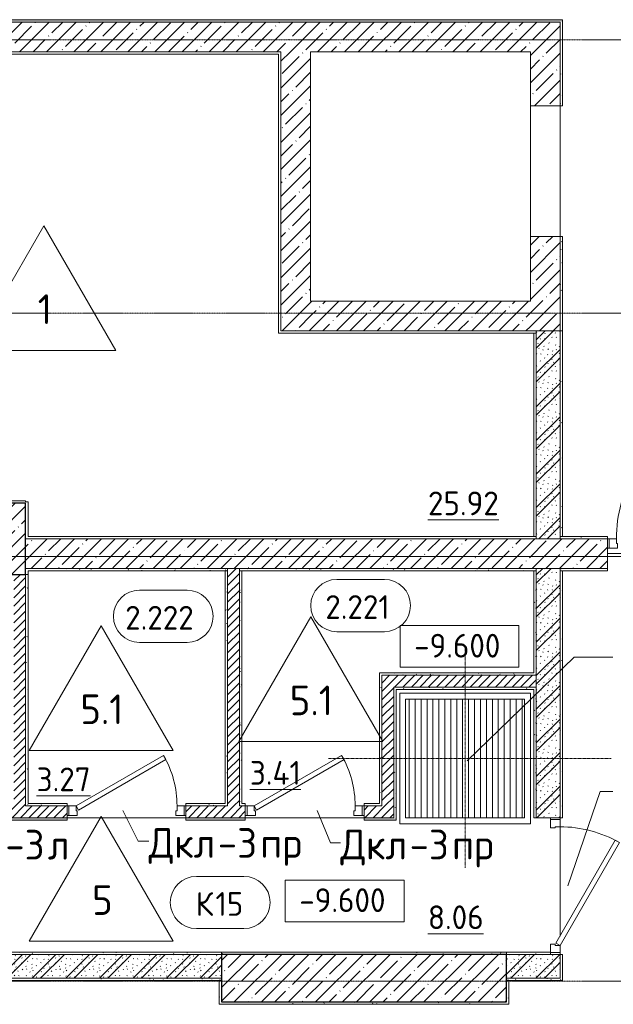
# Model space of a CAD drawing. Header units: millimetres. Extents: x 86102 to 162330, y -10965 to 131946.
# Tile 27 of 53: x 113920 to 118919, y 76930 to 85220. Entities that reach past the tile are written whole.
import ezdxf

# ---------------------------------------------------------------- set-up
doc = ezdxf.new("R2010")
doc.units = ezdxf.units.MM
doc.linetypes.add('4_ Штрихпунктир_ 10 х 2 мм', pattern=[14, 10, -2, 0, -2])
doc.linetypes.add('4_ Штрихпунктир_ 5 х 2 мм', pattern=[9, 5, -2, 0, -2])
for name, color, linetype, lineweight in [('A-AREA-IDEN', 7, 'Continuous', 5), ('A-DETL', 7, 'Continuous', 25), ('A-DOOR', 7, 'Continuous', 13), ('A-DOOR-FRAM', 7, 'Continuous', 13), ('A-DOOR-IDEN', 7, 'Continuous', 5), ('A-DOOR-OPNG', 7, 'Continuous', 13), ('A-FLOR', 7, 'Continuous', 13), ('A-FLOR-IDEN', 7, 'Continuous', 5), ('A-WALL', 7, 'Continuous', 13), ('A-WALL-PATT', 7, 'Continuous', 13), ('G-ANNO-DIMS', 7, 'Continuous', 5), ('I-WALL', 7, 'Continuous', 13), ('M-EQPM', 7, 'Continuous', 13), ('M-EQPM-IDEN', 7, 'Continuous', 5), ('S-COLS', 7, 'Continuous', 25), ('S-GRID', 7, 'Continuous', 5)]:
    doc.layers.add(name, color=color, linetype=linetype, lineweight=lineweight)
doc.styles.add('GOST Common_2', font='GOST_Common.ttf', dxfattribs={"height": 200})
doc.styles.add('GOST Common_3', font='GOST_Common.ttf', dxfattribs={"height": 250})
pattern_1 = [(0, (0, 0), (203.2, 50.8), [3.353, -149.047, 3.353, -149.047, -812.8]), (0, (0, 0), (203.2, 50.8), [-304.8, 3.353, -301.447, 3.353, -149.047, -355.6]), (0, (0, 0), (203.2, 50.8), [-762, 3.353, -98.247, 3.353, -250.647]), (120, (76.2, 25.4), (-145.59409, 150.576362), [3.353, -149.047, 3.353, -149.047, -812.8]), (120, (76.2, 25.4), (-145.59409, 150.576362), [-304.8, 3.353, -301.447, 3.353, -149.047, -355.6]), (120, (76.2, 25.4), (-145.59409, 150.576362), [-762, 3.353, -98.247, 3.353, -250.647]), (240, (101.6, 127), (-57.60591, -201.376362), [3.353, -149.047, 3.353, -149.047, -812.8]), (240, (101.6, 127), (-57.60591, -201.376362), [-304.8, 3.353, -301.447, 3.353, -149.047, -355.6]), (240, (101.6, 127), (-57.60591, -201.376362), [-762, 3.353, -98.247, 3.353, -250.647])]
pattern_2 = [(45, (0, 0), (-35.355339, 35.355339), [])]
pattern_3 = [(135, (150.28, 188.64), (-282.8427, 3e-14), [5, -395]), (135, (174.9, 237.36), (-282.8427, 3e-14), [5, -395]), (135, (211.96, 236.53), (-282.8427, 3e-14), [5, -395]), (135, (114.96, 223.96), (-282.8427, 3e-14), [5, -395]), (135, (77.54, 223.96), (-282.8427, 3e-14), [5, -395]), (135, (57.44, 184.52), (-282.8427, 3e-14), [5, -395]), (135, (66.21, 142.9), (-282.8427, 3e-14), [5, -395]), (135, (107.33, 161), (-282.8427, 3e-14), [5, -395]), (135, (99.08, 130.94), (-282.8427, 3e-14), [5, -395]), (135, (22.6, 136.46), (-282.8427, 3e-14), [5, -395]), (135, (21.16, 168.08), (-282.8427, 3e-14), [5, -395]), (135, (46.13, 96.12), (-282.8427, 3e-14), [5, -395]), (135, (3.54, 74.6), (-282.8427, 3e-14), [5, -395]), (135, (40.3, 47.56), (-282.8427, 3e-14), [5, -395]), (135, (39.77, 18.47), (-282.8427, 3e-14), [5, -395]), (135, (76.94, 37.28), (-282.8427, 3e-14), [5, -395]), (135, (114.18, 62.4), (-282.8427, 3e-14), [5, -395]), (135, (139.87, 90.2), (-282.8427, 3e-14), [5, -395]), (135, (141.44, 15.82), (-282.8427, 3e-14), [5, -395]), (135, (188.69, 26.73), (-282.8427, 3e-14), [5, -395]), (135, (176.14, 51.36), (-282.8427, 3e-14), [5, -395]), (135, (177.03, 0), (-282.8427, 3e-14), [5, -395]), (135, (276.61, 8.22), (-282.8427, 3e-14), [5, -395]), (135, (271.19, 31.72), (-282.8427, 3e-14), [5, -395]), (135, (268.29, 119.65), (-282.8427, 3e-14), [5, -395]), (135, (237.92, 101.95), (-282.8427, 3e-14), [5, -395]), (135, (237.92, 158.27), (-282.8427, 3e-14), [5, -395]), (135, (260.4, 204.35), (-282.8427, 3e-14), [5, -395]), (135, (275.54, 235.4), (-282.8427, 3e-14), [5, -395]), (135, (117.62, 268.96), (-282.8427, 3e-14), [5, -395]), (135, (203.62, 273.83), (-282.8427, 3e-14), [5, -395]), (135, (47.24, 279.3), (-282.8427, 3e-14), [5, -395]), (135, (23.2, 266.16), (-282.8427, 3e-14), [5, -395]), (135, (42.78, 232.52), (-282.8427, 3e-14), [5, -395]), (135, (177.76, 90.57), (-282.8427, 3e-14), [5, -395]), (135, (181.12, 121.8), (-282.8427, 3e-14), [5, -395]), (135, (206.73, 172.06), (-282.8427, 3e-14), [5, -395]), (135, (143.14, 136.62), (-282.8427, 3e-14), [5, -395]), (135, (211.51, 131.86), (-282.8427, 3e-14), [5, -395]), (135, (81.47, 95.1), (-282.8427, 3e-14), [5, -395]), (135, (235.13, 60.46), (-282.8427, 3e-14), [5, -395]), (135, (242.24, 4.89), (-282.8427, 3e-14), [5, -395]), (45, (0, 106.07), (-282.8427, 0), []), (45, (106.07, 0), (-282.8427, 0), []), (45, (176.78, 0), (-282.8427, 0), []), (45, (0, 176.78), (-282.8427, 0), [])]
pattern_4 = [(45, (0, 0), (-114.04925, 114.04925), []), (45, (114.05, 0), (-114.04925, 114.04925), [201.612, -40.322, 3.353, -36.97])]

# ---------------------------------------------------------------- blocks, each defined once
blk = doc.blocks.new('Наметкина 10_РД_АР_П_Отделка_R21_rvt-1--02_Подвал_МП_часть В')
at = {"layer": 'A-WALL-PATT', "lineweight": 5}
h = blk.add_hatch(dxfattribs=at)
h.set_pattern_fill('FP_5', color=256, style=0, pattern_type=2)
h.set_pattern_definition(pattern_1)
h.paths.add_polyline_path([(118470, 85200), (118490, 85200), (118490, 85220), (110615, 85220), (110615, 85200), (117183.8, 85200)])
h = blk.add_hatch(dxfattribs=at)
h.set_pattern_fill('FP_5', color=256, style=0, pattern_type=2)
h.set_pattern_definition(pattern_1)
h.paths.add_polyline_path([(118490, 82600), (118490, 83395), (118470, 83395), (118470, 82600)])
h.paths.add_polyline_path([(118490, 84495), (118490, 85200), (118470, 85200), (118470, 84495)])
h = blk.add_hatch(dxfattribs=at)
h.set_pattern_fill('FP_5', color=256, style=0, pattern_type=2)
h.set_pattern_definition(pattern_1)
h.paths.add_polyline_path([(118490, 80870), (118490, 82600), (118470, 82600), (118470, 80870)])
h = blk.add_hatch(dxfattribs=at)
h.set_pattern_fill('FP_5', color=256, style=0, pattern_type=2)
h.set_pattern_definition(pattern_1)
h.paths.add_polyline_path([(118870, 80850), (118870, 80870), (118470, 80870), (118470, 80850)])
h.paths.add_polyline_path([(120625, 80850), (120625, 80870), (120170, 80870), (120170, 80850)])
h = blk.add_hatch(dxfattribs=at)
h.set_pattern_fill('FP_5', color=256, style=0, pattern_type=2)
h.set_pattern_definition(pattern_1)
h.paths.add_polyline_path([(115670, 80580), (115670, 80600), (113970, 80600), (113970, 80580), (115124.4, 80580)])
h = blk.add_hatch(dxfattribs=at)
h.set_pattern_fill('FP_5', color=256, style=0, pattern_type=2)
h.set_pattern_definition(pattern_1)
h.paths.add_polyline_path([(115670, 78600), (115670, 80580), (115650, 80580), (115650, 78600)])
h = blk.add_hatch(dxfattribs=at)
h.set_pattern_fill('FP_5', color=256, style=0, pattern_type=2)
h.set_pattern_definition(pattern_1)
h.paths.add_polyline_path([(115770, 80580), (118270, 80580), (118270, 80600), (115770, 80600)])
h = blk.add_hatch(dxfattribs=at)
h.set_pattern_fill('FP_5', color=256, style=0, pattern_type=2)
h.set_pattern_definition(pattern_1)
h.paths.add_polyline_path([(115790, 78600), (115790, 80580), (115770, 80580), (115770, 78600)])
h = blk.add_hatch(dxfattribs=at)
h.set_pattern_fill('FP_5', color=256, style=0, pattern_type=2)
h.set_pattern_definition(pattern_1)
h.paths.add_polyline_path([(118270, 79700), (118270, 80580), (118250, 80580), (118250, 79700)])
h = blk.add_hatch(dxfattribs=at)
h.set_pattern_fill('FP_5', color=256, style=0, pattern_type=2)
h.set_pattern_definition(pattern_1)
h.paths.add_polyline_path([(120645, 80580), (120645, 80600), (120170, 80600), (120170, 80580), (120625, 80580)])
h.paths.add_polyline_path([(118870, 80580), (118870, 80600), (118470, 80600), (118470, 80580)])
h = blk.add_hatch(dxfattribs=at)
h.set_pattern_fill('FP_5', color=256, style=0, pattern_type=2)
h.set_pattern_definition(pattern_1)
h.paths.add_polyline_path([(118490, 77150), (118490, 77350), (118470, 77350), (118470, 77150)])
h.paths.add_polyline_path([(118490, 78500), (118490, 80580), (118470, 80580), (118470, 78500)])
h = blk.add_hatch(dxfattribs=at)
h.set_pattern_fill('FP_5', color=256, style=0, pattern_type=2)
h.set_pattern_definition(pattern_1)
h.paths.add_polyline_path([(113990, 78600), (113990, 80550), (113970, 80550), (113970, 78600)])
h = blk.add_hatch(dxfattribs=at)
h.set_pattern_fill('FP_5', color=256, style=0, pattern_type=2)
h.set_pattern_definition(pattern_1)
h.paths.add_polyline_path([(116950, 78620), (116970, 78620), (116970, 79720), (116950, 79720), (116950, 78714.3)])
h = blk.add_hatch(dxfattribs=at)
h.set_pattern_fill('FP_5', color=256, style=0, pattern_type=2)
h.set_pattern_definition(pattern_1)
h.paths.add_polyline_path([(116970, 79700), (118250, 79700), (118250, 79720), (116970, 79720)])
h = blk.add_hatch(dxfattribs=at)
h.set_pattern_fill('FP_5', color=256, style=0, pattern_type=2)
h.set_pattern_definition(pattern_1)
h.paths.add_polyline_path([(118250, 79580), (118250, 79600), (117070, 79600), (117070, 79580), (117183.8, 79580)])
h = blk.add_hatch(dxfattribs=at)
h.set_pattern_fill('FP_5', color=256, style=0, pattern_type=2)
h.set_pattern_definition(pattern_1)
h.paths.add_polyline_path([(118250, 78500), (118270, 78500), (118270, 79600), (118250, 79600), (118250, 78714.3)])
h = blk.add_hatch(dxfattribs=at)
h.set_pattern_fill('FP_5', color=256, style=0, pattern_type=2)
h.set_pattern_definition(pattern_1)
h.paths.add_polyline_path([(117090, 78500), (117090, 79580), (117070, 79580), (117070, 78500)])
h = blk.add_hatch(dxfattribs=at)
h.set_pattern_fill('FP_5', color=256, style=0, pattern_type=2)
h.set_pattern_definition(pattern_1)
h.paths.add_polyline_path([(115650, 78600), (115650, 78620), (115320, 78620), (115320, 78600)])
h.paths.add_polyline_path([(113990, 78600), (114320, 78600), (114320, 78620), (113990, 78620)])
h = blk.add_hatch(dxfattribs=at)
h.set_pattern_fill('FP_5', color=256, style=0, pattern_type=2)
h.set_pattern_definition(pattern_1)
h.paths.add_polyline_path([(115790, 78600), (115820, 78600), (115820, 78620), (115790, 78620)])
h.paths.add_polyline_path([(116820, 78600), (116970, 78600), (116970, 78620), (116820, 78620)])
h = blk.add_hatch(dxfattribs=at)
h.set_pattern_fill('FP_5', color=256, style=0, pattern_type=2)
h.set_pattern_definition(pattern_1)
h.paths.add_polyline_path([(117090, 78480), (117090, 78500), (116820, 78500), (116820, 78480)])
h.paths.add_polyline_path([(114320, 78480), (114320, 78500), (113820, 78500), (113820, 78480)])
h.paths.add_polyline_path([(115820, 78480), (115820, 78500), (115320, 78500), (115320, 78480)])
h.paths.add_polyline_path([(112165, 78480), (112820, 78480), (112820, 78500), (112165, 78500)])
h = blk.add_hatch(dxfattribs=at)
h.set_pattern_fill('FP_5', color=256, style=0, pattern_type=2)
h.set_pattern_definition(pattern_1)
h.paths.add_polyline_path([(115620, 77350), (115620, 77370), (113270, 77370), (113270, 77350), (115124.4, 77350)])
h = blk.add_hatch(dxfattribs=at)
h.set_pattern_fill('FP_5', color=256, style=0, pattern_type=2)
h.set_pattern_definition(pattern_1)
h.paths.add_polyline_path([(115620, 77350), (118020.1, 77350), (118020.1, 77370), (115620, 77370)])
h = blk.add_hatch(dxfattribs=at)
h.set_pattern_fill('FP_5', color=256, style=0, pattern_type=2)
h.set_pattern_definition(pattern_1)
h.paths.add_polyline_path([(118020.1, 77350), (118390, 77350), (118390, 77370), (118020.1, 77370), (118020.1, 77365)])
h = blk.add_hatch(dxfattribs=at)
h.set_pattern_fill('FP_5', color=256, style=0, pattern_type=2)
h.set_pattern_definition(pattern_1)
h.paths.add_polyline_path([(115600, 77130), (115620, 77130), (115620, 77150), (113270, 77150), (113270, 77130), (115124.4, 77130)])
h = blk.add_hatch(dxfattribs=at)
h.set_pattern_fill('FP_5', color=256, style=0, pattern_type=2)
h.set_pattern_definition(pattern_1)
h.paths.add_polyline_path([(115620, 76930), (115620, 77130), (115600, 77130), (115600, 76930)])
h = blk.add_hatch(dxfattribs=at)
h.set_pattern_fill('FP_5', color=256, style=0, pattern_type=2)
h.set_pattern_definition(pattern_1)
h.paths.add_polyline_path([(118490, 77130), (118490, 77150), (118020, 77150), (118020, 77130), (118040, 77130)])
h = blk.add_hatch(dxfattribs=at)
h.set_pattern_fill('FP_5', color=256, style=0, pattern_type=2)
h.set_pattern_definition(pattern_1)
h.paths.add_polyline_path([(118040, 76950), (118040, 77130), (118020, 77130), (118020, 76950)])
h = blk.add_hatch(dxfattribs=at)
h.set_pattern_fill('FP_5', color=256, style=0, pattern_type=2)
h.set_pattern_definition(pattern_1)
h.paths.add_polyline_path([(118040, 76930), (118040, 76950), (115620, 76950), (115620, 76930), (117183.8, 76930)])
at = {"layer": 'A-WALL'}
for p, q in [((118490, 85220), (110615, 85220)), ((110615, 85200), (118470, 85200)), ((118470, 85200), (118470, 84495)), ((118490, 85200), (118490, 85220)), ((118490, 84495), (118490, 85200)), ((116120, 84950), (110595, 84950)), ((110595, 84930), (116100, 84930)), ((116100, 84930), (116100, 82579.8)), ((116120, 84930), (116120, 84950)), ((116120, 82599.8), (116120, 84930)), ((118470, 84495), (118490, 84495)), ((118470, 83395), (118470, 82600)), ((118490, 83395), (118470, 83395)), ((118490, 82600), (118490, 83395)), ((116100, 82579.8), (116120, 82579.8)), ((118270, 82599.8), (116120, 82599.8)), ((116120, 82579.8), (118270, 82579.8)), ((118270, 82579.8), (118250, 82579.8)), ((118250, 82579.8), (118250, 80870)), ((118270, 82579.8), (118270, 82599.8)), ((118270, 80870), (118270, 82579.8)), ((118470, 82600), (118490, 82600)), ((118470, 82600), (118470, 80870)), ((118490, 82600), (118470, 82600)), ((118490, 80870), (118490, 82600)), ((113970, 81170), (113581.1, 81170)), ((113970, 81160), (113970, 81170)), ((113990, 81160), (113970, 81160)), ((113990, 80870), (113990, 81160)), ((113581.1, 81150), (113970, 81150)), ((113970, 81150), (113970, 80870)), ((113970, 80870), (113970, 80850)), ((113970, 80850), (118270, 80850)), ((118270, 80870), (113990, 80870)), ((118250, 80870), (118270, 80870)), ((118270, 80850), (118270, 80870)), ((118870, 80870), (118470, 80870)), ((118470, 80870), (118470, 80850)), ((118470, 80870), (118490, 80870)), ((118470, 80850), (118870, 80850)), ((118870, 80850), (118870, 80870)), ((115670, 80600), (113970, 80600)), ((113970, 80600), (113970, 80580)), ((113970, 80580), (113970, 80550)), ((113990, 80580), (115670, 80580)), ((113990, 80550), (113990, 80580)), ((115670, 80580), (115650, 80580)), ((115650, 80580), (115650, 78620)), ((115670, 80580), (115670, 80600)), ((115670, 78600), (115670, 80580)), ((118270, 80600), (115770, 80600)), ((115770, 80600), (115770, 80580)), ((115770, 80580), (118270, 80580)), ((115770, 80580), (115770, 78600)), ((115790, 80580), (115770, 80580)), ((115790, 78620), (115790, 80580)), ((118270, 80580), (118250, 80580)), ((118250, 80580), (118250, 79720)), ((118270, 80580), (118270, 80600)), ((118270, 79700), (118270, 80580)), ((118870, 80600), (118470, 80600)), ((118470, 80600), (118470, 80580)), ((118470, 80580), (118870, 80580)), ((118470, 80580), (118470, 78500)), ((118490, 80580), (118470, 80580)), ((118490, 78500), (118490, 80580)), ((118870, 80580), (118870, 80600)), ((113970, 80550), (113970, 78600)), ((113990, 80550), (113970, 80550)), ((113970, 80550), (113990, 80550)), ((113990, 78620), (113990, 80550)), ((116970, 79720), (116950, 79720)), ((116950, 79720), (116950, 78620)), ((118250, 79720), (116970, 79720)), ((116970, 78620), (116970, 79700)), ((116970, 79700), (118250, 79700)), ((118250, 79700), (118270, 79700)), ((118250, 79600), (117070, 79600)), ((117070, 79600), (117070, 79580)), ((118270, 79600), (118250, 79600)), ((118270, 78500), (118270, 79600)), ((117070, 79580), (117070, 78500)), ((117090, 79580), (118250, 79580)), ((117090, 78500), (117090, 79580)), ((118250, 79580), (118250, 78500)), ((113970, 78600), (113990, 78600)), ((114320, 78620), (113990, 78620)), ((113990, 78600), (114320, 78600)), ((114320, 78600), (114320, 78620)), ((115650, 78620), (115320, 78620)), ((115320, 78620), (115320, 78600)), ((115320, 78600), (115650, 78600)), ((115650, 78600), (115670, 78600)), ((115770, 78600), (115790, 78600)), ((115820, 78620), (115790, 78620)), ((115790, 78600), (115820, 78600)), ((115820, 78600), (115820, 78620)), ((116950, 78620), (116820, 78620)), ((116820, 78620), (116820, 78600)), ((116820, 78600), (116970, 78600)), ((116970, 78600), (116970, 78620)), ((114320, 78500), (113820, 78500)), ((113820, 78480), (114320, 78480)), ((114320, 78480), (114320, 78500)), ((115820, 78500), (115320, 78500)), ((115320, 78500), (115320, 78480)), ((115320, 78480), (115820, 78480)), ((115820, 78480), (115820, 78500)), ((117070, 78500), (116820, 78500)), ((116820, 78500), (116820, 78480)), ((116820, 78480), (117090, 78480)), ((117090, 78480), (117090, 78500)), ((118250, 78500), (118270, 78500)), ((118470, 78500), (118490, 78500)), ((115620, 77370), (113270, 77370)), ((113270, 77350), (115620, 77350)), ((118020.1, 77370), (115620, 77370)), ((115620, 77370), (115620, 77350)), ((115620, 77350), (115620, 77370)), ((115620, 77350), (118020.1, 77350)), ((118020.1, 77350), (118020.1, 77370)), ((118390, 77370), (118020.1, 77370)), ((118020.1, 77370), (118020.1, 77350)), ((118020.1, 77350), (118390, 77350)), ((118390, 77350), (118390, 77365)), ((118470, 77350), (118470, 77150)), ((118490, 77350), (118470, 77350)), ((118490, 77150), (118490, 77350)), ((115620, 77150), (113270, 77150)), ((113270, 77130), (115600, 77130)), ((115600, 77130), (115600, 76930)), ((115620, 77130), (115620, 77150)), ((115620, 76950), (115620, 77130)), ((118470, 77150), (118020, 77150)), ((118020, 77150), (118020, 77130)), ((118020, 77130), (118020, 76950)), ((118040, 77130), (118490, 77130)), ((118040, 76950), (118040, 77130)), ((118490, 77130), (118490, 77150)), ((118020, 76950), (115620, 76950)), ((118040, 76930), (118040, 76950)), ((115600, 76930), (115620, 76930)), ((115620, 76930), (118040, 76930))]:
    blk.add_line(p, q, dxfattribs=at)
at = {"layer": 'A-WALL', "lineweight": 25}
for p, q in [((115620, 77130), (115600, 77130)), ((118040, 77130), (118020, 77130))]:
    blk.add_line(p, q, dxfattribs=at)
blk = doc.blocks.new('АР_Дверь однопольная - 1000х2100h_850__Кладовая-4711806--02_Подвал_МП_часть В')
at = {"layer": 'A-DOOR'}
for p, q in [((311.1, 475), (-425, 50)), ((-405, 15.4), (331.1, 440.4)), ((331.1, 440.4), (311.1, 475)), ((-425, 50), (-405, 15.4))]:
    blk.add_line(p, q, dxfattribs=at)
at = {"layer": 'A-DOOR', "lineweight": 5}
blk.add_arc((-425, 50), 850, 360, 30, dxfattribs=at)
at = {"layer": 'A-DOOR-FRAM'}
for p, q in [((-485, 50), (-500, 50)), ((-425, 50), (-485, 50)), ((-485, 50), (-485, -30)), ((-425, 10), (-425, 50)), ((-415, 10), (-425, 10)), ((-415, -30), (-415, 10)), ((425, 10), (415, 10)), ((415, 10), (415, -30)), ((485, 50), (425, 50)), ((425, 50), (425, 10)), ((485, -30), (485, 50)), ((485, 50), (500, 50)), ((-485, -30), (-500, -30)), ((-485, -30), (-415, -30)), ((415, -30), (485, -30)), ((485, -30), (500, -30))]:
    blk.add_line(p, q, dxfattribs=at)
blk = doc.blocks.new('АР_Дверь однопольная - 1150х2100h_кл_ коридор-4725006--02_Подвал_МП_часть В')
at = {"layer": 'A-DOOR'}
for p, q in [((-366, 600), (-386, 565.4)), ((500, 100), (-366, 600)), ((-386, 565.4), (480, 65.4)), ((480, 65.4), (500, 100))]:
    blk.add_line(p, q, dxfattribs=at)
at = {"layer": 'A-DOOR', "lineweight": 5}
blk.add_arc((500, 100), 1000, 150, 180, dxfattribs=at)
at = {"layer": 'A-DOOR-FRAM'}
for p, q in [((-560, 100), (-575, 100)), ((-500, 100), (-560, 100)), ((-560, 100), (-560, 20)), ((-500, 60), (-500, 100)), ((560, 100), (500, 100)), ((500, 100), (500, 60)), ((560, 20), (560, 100)), ((560, 100), (575, 100)), ((-560, 20), (-575, 20)), ((-560, 20), (-490, 20)), ((-490, 60), (-500, 60)), ((-490, 20), (-490, 60)), ((500, 60), (490, 60)), ((490, 60), (490, 20)), ((490, 20), (560, 20)), ((560, 20), (575, 20))]:
    blk.add_line(p, q, dxfattribs=at)
blk = doc.blocks.new('КР-Проем - Настраиваемый-4846183--02_Подвал_МП_часть В')
at = {"layer": 'A-DOOR-OPNG'}
for p, q in [((-550, 125), (550, 125)), ((-550, -125), (550, -125))]:
    blk.add_line(p, q, dxfattribs=at)
blk = doc.blocks.new('АР_Приямок - ПР-1_1100х1100 х50-2425824--02_Подвал_МП_часть В')
at = {"layer": 'M-EQPM', "lineweight": 5}
h = blk.add_hatch(dxfattribs=at)
h.set_pattern_fill('FP_4', color=256, style=0, pattern_type=2)
h.set_pattern_definition([(90, (0, 0), (-50, 3e-15), [])])
h.paths.add_polyline_path([(155.3, -500), (1050, -500), (1050, 500), (50, 500), (50, -500)])
at = {"layer": 'M-EQPM'}
for p, q in [((0, -550), (0, 550)), ((0, 550), (1100, 550)), ((1100, 550), (1100, -550)), ((1100, -550), (0, -550))]:
    blk.add_line(p, q, dxfattribs=at)
blk = doc.blocks.new('АР_Дверь однопольная - 1300х2100h_лест__лифт_ холл-4724761--02_Подвал_МП_часть В')
at = {"layer": 'A-DOOR'}
for p, q in [((-420.9, 700), (-440.9, 665.4)), ((-440.9, 665.4), (555, 90.4)), ((575, 125), (-420.9, 700)), ((555, 90.4), (575, 125))]:
    blk.add_line(p, q, dxfattribs=at)
at = {"layer": 'A-DOOR', "lineweight": 5}
blk.add_arc((575, 125), 1150, 150, 180, dxfattribs=at)
at = {"layer": 'A-DOOR-FRAM'}
for p, q in [((-635, 125), (-650, 125)), ((-575, 125), (-635, 125)), ((-635, 125), (-635, 45)), ((-575, 85), (-575, 125)), ((-565, 85), (-575, 85)), ((-565, 45), (-565, 85)), ((575, 85), (565, 85)), ((565, 85), (565, 45)), ((635, 125), (575, 125)), ((575, 125), (575, 85)), ((635, 45), (635, 125)), ((635, 125), (650, 125)), ((-635, 45), (-650, 45)), ((-635, 45), (-565, 45)), ((565, 45), (635, 45)), ((635, 45), (650, 45))]:
    blk.add_line(p, q, dxfattribs=at)
blk = doc.blocks.new('Марка помещения _Номер_ - 2 мм-68851--02_Подвал_МП_часть В')
at = {"layer": 'A-AREA-IDEN'}
for p, q in [((-2.027, 2.21), (1.973, 2.21)), ((-2.027, -2.19), (1.973, -2.19))]:
    blk.add_line(p, q, dxfattribs=at)
for centre, start, end in [((-2.027, 0.01), 90, 270), ((1.973, 0.01), 270, 90)]:
    blk.add_arc(centre, 2.2, start, end, dxfattribs=at)
blk = doc.blocks.new('Марка полов - Марка полов-4106608--02_Подвал_МП_часть В')
at = {"layer": 'A-FLOR-IDEN'}
for p, q in [((0, 7), (-6.062, -3.5)), ((6.062, -3.5), (0, 7)), ((-6.062, -3.5), (6.062, -3.5))]:
    blk.add_line(p, q, dxfattribs=at)
blk = doc.blocks.new('Высотные отметки - Frame_2-749557--02_Подвал_МП_часть В')
at = {"layer": 'G-ANNO-DIMS'}
for p, q in [((-5, 3.5), (-5, 0)), ((5, 3.5), (-5, 3.5)), ((5, 0), (5, 3.5)), ((-5, 0), (5, 0))]:
    blk.add_line(p, q, dxfattribs=at)

msp = doc.modelspace()

# ---------------------------------------------------------------- hatches: boundary and pattern name
at = {"layer": 'A-WALL-PATT', "lineweight": 5}
h = msp.add_hatch(dxfattribs=at)
h.set_pattern_fill('FP_3', color=256, style=0, pattern_type=2)
h.set_pattern_definition(pattern_4)
h.paths.add_polyline_path([(116120, 84950), (118220, 84950), (118220, 85200), (110595, 85200), (110595, 84950), (113064.997098, 84950)])
h = msp.add_hatch(dxfattribs=at)
h.set_pattern_fill('FP_3', color=256, style=0, pattern_type=2)
h.set_pattern_definition(pattern_4)
h.paths.add_polyline_path([(118220, 82600), (118470, 82600), (118470, 83395), (118220, 83395), (118220, 82850)])
h.paths.add_polyline_path([(118470, 84495), (118470, 85200), (118220, 85200), (118220, 84495)])
h = msp.add_hatch(dxfattribs=at)
h.set_pattern_fill('FP_3', color=256, style=0, pattern_type=2)
h.set_pattern_definition(pattern_4)
h.paths.add_polyline_path([(116370, 82600), (116370, 84950), (116120, 84950), (116120, 82600)])
h = msp.add_hatch(dxfattribs=at)
h.set_pattern_fill('FP_3', color=256, style=0, pattern_type=2)
h.set_pattern_definition(pattern_4)
h.paths.add_polyline_path([(116370, 82600), (118220, 82600), (118220, 82850), (116370, 82850)])
h = msp.add_hatch(dxfattribs=at)
h.set_pattern_fill('FP_1', color=256, style=0, pattern_type=2)
h.set_pattern_definition(pattern_3)
h.paths.add_polyline_path([(118470, 80850), (118470, 82600), (118270, 82600), (118270, 80850)])
h = msp.add_hatch(dxfattribs=at)
h.set_pattern_fill('FP_3', color=256, style=0, pattern_type=2)
h.set_pattern_definition(pattern_4)
h.paths.add_polyline_path([(120170, 80600), (120645, 80600), (120645, 80850), (120170, 80850)])
h.paths.add_polyline_path([(115124.416303, 80600), (118870, 80600), (118870, 80850), (113970, 80850), (113970, 80600)])
h = msp.add_hatch(dxfattribs=at)
h.set_pattern_fill('FP_2', color=256, style=0, pattern_type=2)
h.set_pattern_definition(pattern_2)
h.paths.add_polyline_path([(115770, 78600), (115770, 80600), (115670, 80600), (115670, 78600)])
h = msp.add_hatch(dxfattribs=at)
h.set_pattern_fill('FP_1', color=256, style=0, pattern_type=2)
h.set_pattern_definition(pattern_3)
h.paths.add_polyline_path([(118470, 77150), (118470, 77350), (118270, 77350), (118270, 77150)])
h.paths.add_polyline_path([(118470, 78500), (118470, 80600), (118270, 80600), (118270, 78500)])
h = msp.add_hatch(dxfattribs=at)
h.set_pattern_fill('FP_2', color=256, style=0, pattern_type=2)
h.set_pattern_definition(pattern_2)
h.paths.add_polyline_path([(113970, 78600), (113970, 80550), (113870, 80550), (113870, 78600)])
h = msp.add_hatch(dxfattribs=at)
h.set_pattern_fill('FP_2', color=256, style=0, pattern_type=2)
h.set_pattern_definition(pattern_2)
h.paths.add_polyline_path([(116970, 78600), (117070, 78600), (117070, 79700), (116970, 79700), (116970, 78714.333902)])
h = msp.add_hatch(dxfattribs=at)
h.set_pattern_fill('FP_2', color=256, style=0, pattern_type=2)
h.set_pattern_definition(pattern_2)
h.paths.add_polyline_path([(117070, 79600), (118270, 79600), (118270, 79700), (117070, 79700)])
h = msp.add_hatch(dxfattribs=at)
h.set_pattern_fill('FP_2', color=256, style=0, pattern_type=2)
h.set_pattern_definition(pattern_2)
h.paths.add_polyline_path([(115320, 78500), (115820, 78500), (115820, 78600), (115320, 78600)])
h.paths.add_polyline_path([(114320, 78500), (114320, 78600), (113820, 78600), (113820, 78500)])
h.paths.add_polyline_path([(116820, 78500), (117070, 78500), (117070, 78600), (116820, 78600)])
h.paths.add_polyline_path([(112820, 78500), (112820, 78600), (112145, 78600), (112145, 78500)])
h = msp.add_hatch(dxfattribs=at)
h.set_pattern_fill('FP_1', color=256, style=0, pattern_type=2)
h.set_pattern_definition(pattern_3)
h.paths.add_polyline_path([(115620, 77150), (115620, 77350), (113270, 77350), (113270, 77150), (115124.416303, 77150)])
h = msp.add_hatch(dxfattribs=at)
h.set_pattern_fill('FP_1', color=256, style=0, pattern_type=2)
h.set_pattern_definition(pattern_3)
h.paths.add_polyline_path([(118270, 77150), (118270, 77350), (118020.05428, 77350), (118020.05428, 77150)])
at = {"layer": 'S-COLS', "lineweight": 5}
h = msp.add_hatch(dxfattribs=at)
h.set_pattern_fill('FP_3', color=256, style=0, pattern_type=2)
h.set_pattern_definition(pattern_4)
h.paths.add_polyline_path([(113970, 80550), (113970, 81150), (113570, 81150), (113570, 80550)])
h = msp.add_hatch(dxfattribs=at)
h.set_pattern_fill('FP_3', color=256, style=0, pattern_type=2)
h.set_pattern_definition(pattern_4)
h.paths.add_polyline_path([(118020, 76950), (118020, 77350), (115620, 77350), (115620, 76950), (117183.835508, 76950)])

# ---------------------------------------------------------------- linework, layer by layer
at = {"layer": 'A-DETL', "linetype": '4_ Штрихпунктир_ 5 х 2 мм', "lineweight": 5}
for p, q in [((117670, 79920), (117670, 78080)), ((116520, 79000), (118900, 79000))]:
    msp.add_line(p, q, dxfattribs=at)
at = {"layer": 'A-DOOR-IDEN'}
for p, q in [((118536.932066, 77926.915326), (118809.192617, 78721.886439)), ((118809.192617, 78721.886439), (118913.656587, 78721.886439)), ((114788.655008, 78561.937899), (114916.721747, 78302.692371)), ((116425.104351, 78561.937899), (116538.435999, 78289.316346)), ((114916.721747, 78302.692371), (115006.378378, 78302.692371)), ((116538.435999, 78289.316346), (116621.391556, 78289.316346))]:
    msp.add_line(p, q, dxfattribs=at)
at = {"layer": 'A-FLOR'}
for p, q in [((118470, 84495), (118470, 83395)), ((118870, 80725), (120170, 80725)), ((117170, 78500), (117170, 79500)), ((117170, 79500), (118170, 79500)), ((118170, 79500), (118170, 78500)), ((115320, 78500), (114320, 78500)), ((116820, 78500), (115820, 78500)), ((118170, 78500), (117170, 78500)), ((118470, 78485), (118470, 78500)), ((118470, 78500), (118470, 78485)), ((118470, 77505), (118470, 78425)), ((118470, 78425), (118470, 77505)), ((118470, 77350), (118470, 77365)), ((118470, 77365), (118470, 77350))]:
    msp.add_line(p, q, dxfattribs=at)
at = {"layer": 'A-WALL'}
for p, q in [((118470, 85200), (110595, 85200)), ((118470, 84495), (118470, 85200)), ((110595, 84950), (116120, 84950)), ((116120, 84950), (116120, 82600)), ((116370, 82850), (116370, 84950)), ((116370, 84950), (118220, 84950)), ((118220, 84950), (118220, 84495)), ((118220, 84495), (118470, 84495)), ((118220, 83395), (118220, 82850)), ((118470, 83395), (118220, 83395)), ((118470, 82600), (118470, 83395)), ((118220, 82850), (116370, 82850)), ((116120, 82600), (118470, 82600)), ((118870, 80850), (113970, 80850)), ((113970, 80850), (113970, 80600)), ((118870, 80600), (118870, 80850)), ((113970, 80600), (118870, 80600))]:
    msp.add_line(p, q, dxfattribs=at)
at = {"layer": 'I-WALL'}
for p, q in [((118270, 82600), (118270, 80850)), ((118470, 80850), (118470, 82600)), ((115670, 80600), (115670, 78600)), ((115770, 80600), (115670, 80600)), ((115770, 78600), (115770, 80600)), ((118270, 80600), (118270, 78500)), ((118470, 78500), (118470, 80600)), ((113970, 80550), (113870, 80550)), ((113970, 78600), (113970, 80550)), ((116970, 79700), (116970, 78600)), ((118270, 79700), (116970, 79700)), ((117070, 78500), (117070, 79600)), ((117070, 79600), (118270, 79600)), ((114320, 78600), (113970, 78600)), ((114320, 78500), (114320, 78600)), ((115670, 78600), (115320, 78600)), ((115320, 78600), (115320, 78500)), ((115820, 78600), (115770, 78600)), ((115820, 78500), (115820, 78600)), ((116970, 78600), (116820, 78600)), ((116820, 78600), (116820, 78500)), ((113820, 78500), (114320, 78500)), ((115320, 78500), (115820, 78500)), ((116820, 78500), (117070, 78500)), ((118270, 78500), (118470, 78500)), ((115620, 77350), (113270, 77350)), ((115620, 77150), (115620, 77350)), ((118470, 77350), (118020.05428, 77350)), ((118020.05428, 77350), (118020.05428, 77150)), ((118470, 77150), (118470, 77350)), ((113270, 77150), (115620, 77150)), ((118020.05428, 77150), (118470, 77150))]:
    msp.add_line(p, q, dxfattribs=at)
at = {"layer": 'M-EQPM-IDEN'}
for p, q in [((117687.173674, 78978.952779), (118588.963203, 79853.781625)), ((118588.963203, 79853.781625), (118913.656587, 79853.781625))]:
    msp.add_line(p, q, dxfattribs=at)
at = {"layer": 'S-COLS'}
for p, q in [((113970, 81150), (113570, 81150)), ((113970, 80550), (113970, 81150)), ((113570, 80550), (113970, 80550)), ((118020, 77350), (115620, 77350)), ((115620, 77350), (115620, 76950)), ((118020, 76950), (118020, 77350)), ((115620, 76950), (118020, 76950))]:
    msp.add_line(p, q, dxfattribs=at)
at = {"layer": 'S-GRID', "linetype": '4_ Штрихпунктир_ 10 х 2 мм'}
for p, q in [((151984.481863, 85050), (87806.844828, 85050)), ((151984.481863, 82750), (87806.844828, 82750)), ((153438.734659, 80700), (87806.844828, 80700)), ((151984.481863, 80700), (87806.844828, 80700)), ((151984.481863, 77125), (110269.614367, 77125))]:
    msp.add_line(p, q, dxfattribs=at)

# ---------------------------------------------------------------- block references
at = {"lineweight": 5}
msp.add_blockref('Наметкина 10_РД_АР_П_Отделка_R21_rvt-1--02_Подвал_МП_часть В', (0, 0), dxfattribs=at)
at = {"layer": 'A-AREA-IDEN', "xscale": 99.99999999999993, "yscale": 99.99999999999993, "zscale": 99.99999999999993}
for p in [(116793.671526, 80286.129326), (115131.615389, 80195.716732), (115610.903455, 77786.211001)]:
    msp.add_blockref('Марка помещения _Номер_ - 2 мм-68851--02_Подвал_МП_часть В', p, dxfattribs=at)
at = {"layer": 'A-DOOR'}
for name, p, rotation in [('КР-Проем - Настраиваемый-4846183--02_Подвал_МП_часть В', (118345, 83945), 90), ('АР_Дверь однопольная - 1150х2100h_кл_ коридор-4725006--02_Подвал_МП_часть В', (118370, 77925), 269.9999999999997)]:
    msp.add_blockref(name, p, dxfattribs=dict(at, rotation=rotation))
for name, p in [('АР_Дверь однопольная - 1300х2100h_лест__лифт_ холл-4724761--02_Подвал_МП_часть В', (119520, 80725)), ('АР_Дверь однопольная - 1000х2100h_850__Кладовая-4711806--02_Подвал_МП_часть В', (114820, 78550)), ('АР_Дверь однопольная - 1000х2100h_850__Кладовая-4711806--02_Подвал_МП_часть В', (116320, 78550))]:
    msp.add_blockref(name, p, dxfattribs=at)
at = {"layer": 'A-FLOR-IDEN', "xscale": 99.99999999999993, "yscale": 99.99999999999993, "zscale": 99.99999999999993}
for p in [(114123.117416, 82785.411455), (116370.737826, 79491.783392), (114606.784426, 79416.891553), (114606.784426, 77810.386439)]:
    msp.add_blockref('Марка полов - Марка полов-4106608--02_Подвал_МП_часть В', p, dxfattribs=at)
at = {"layer": 'G-ANNO-DIMS', "xscale": 99.99999999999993, "yscale": 99.99999999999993, "zscale": 99.99999999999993}
for p in [(117623.711489, 79768.099164), (116656.360849, 77625.520243)]:
    msp.add_blockref('Высотные отметки - Frame_2-749557--02_Подвал_МП_часть В', p, dxfattribs=at)
at = {"layer": 'M-EQPM'}
msp.add_blockref('АР_Приямок - ПР-1_1100х1100 х50-2425824--02_Подвал_МП_часть В', (117120, 79000), dxfattribs=at)

# ---------------------------------------------------------------- texts
at = {"layer": 'A-AREA-IDEN', "char_height": 200, "attachment_point": 1, "style": 'GOST Common_2'}
for s, insert, width in [('\\L25.92', (117358.002777, 81247.655207), 777.636875), ('2.221', (116493.15733, 80374.872508), 721.51875), ('2.222', (114808.101193, 80284.459914), 777.636875), ('\\L3.27', (114062.94664, 78923.913184), 593.24875), ('\\L3.41', (115858.298983, 78978.913184), 561.18125), ('\\fGOST Common|b0|i0|c204|p34|;К', (115402.889259, 77874.954183), 200.421875), ('15', (115568.253842, 77874.954183), 296.624375), ('\\L8.06', (117357.502777, 77762.774371), 601.265625)]:
    msp.add_mtext(s, dxfattribs=dict(at, insert=insert, width=width))
at = {"layer": 'A-DOOR-IDEN', "char_height": 250, "attachment_point": 1, "style": 'GOST Common_3'}
for s, insert, width in [('-3', (113799.174272, 78398.529568), 432.91125), ('Дкл', (115006.378378, 78413.619454), 705.485), ('-3', (115588.461711, 78413.619454), 432.91125), ('пр', (115945.649211, 78413.619454), 432.91125), ('Дкл', (116621.391556, 78400.243429), 705.485), ('-3', (117203.474889, 78400.243429), 432.91125), ('\\fGOST Common|b0|i0|c204|p34|;л', (114156.361772, 78398.529568), 216.455625), ('пр', (117560.662389, 78400.243429), 432.91125)]:
    msp.add_mtext(s, dxfattribs=dict(at, insert=insert, width=width))
at = {"layer": 'A-FLOR-IDEN', "char_height": 250, "attachment_point": 1, "style": 'GOST Common_3'}
for s, insert, width in [('\\fGOST Common|b0|i0|c204|p34|;1', (114072.241133, 82907.473127), 152.320625), ('5.1', (116194.361543, 79613.845065), 456.961875), ('5.1', (114430.408143, 79538.953226), 456.961875), ('\\fGOST Common|b0|i0|c204|p34|;5', (114529.908143, 77932.448112), 216.455625)]:
    msp.add_mtext(s, dxfattribs=dict(at, insert=insert, width=width))
at = {"layer": 'G-ANNO-DIMS', "char_height": 200, "width": 917.17566319, "attachment_point": 1, "line_spacing_factor": 1.022761, "style": 'GOST Common_2'}
for insert in [(117241.554963, 80049.464825), (116274.204323, 77906.885904)]:
    msp.add_mtext('-9.600', dxfattribs=dict(at, insert=insert))

doc.saveas('drawing.dxf')
